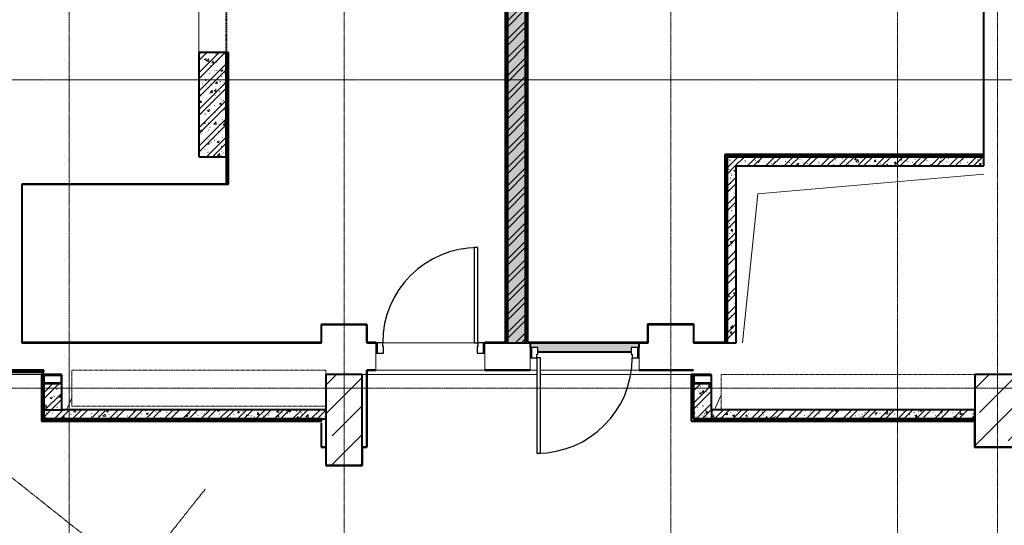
# Model space of a CAD drawing. Header units: millimetres. Extents: x -111 to 116289, y -9307 to 73893.
# Tile 74 of 128: x 45998 to 56848, y 34902 to 40476. Entities that reach past the tile are written whole.
import ezdxf

# ---------------------------------------------------------------- set-up
doc = ezdxf.new("R2010")
doc.units = ezdxf.units.MM
for name, pattern in [('ADSK_Линия сетки', [25, 20, -2.5, 0, -2.5]), ('ADSK_Линия сетки_2_', [25, 20, -2.5, 0, -2.5]), ('ADSK_Невидимые', [5, 3, -2]), ('ADSK_Невидимые_2_', [5, 3, -2]), ('ADSK_Штриховая_ш3 п1_5', [4.5, 3, -1.5]), ('Штрих_3_1_5_', [4.5, 3, -1.5]), ('Штрихпунктир 15 х 2 х 2 мм', [19, 15, -2, 0, -2])]:
    doc.linetypes.add(name, pattern=pattern)
doc.layers.add('_Разделитель помещений_', color=4, linetype='ADSK_Штриховая_ш3 п1_5', lineweight=40, true_color=0x00ffff)
for name, color, linetype, lineweight in [('Двери', 7, 'Continuous', 18), ('Каркас_Импост', 7, 'Continuous', 30), ('Монтажный зазор', 7, 'Continuous', 30), ('Несущие колонны', 7, 'Continuous', 18), ('Обобщенные модели', 7, 'ADSK_Невидимые_2_', 18), ('Оборудование', 7, 'Continuous', 18), ('Оси', 7, 'Continuous', 9), ('Панель', 7, 'Continuous', 30), ('Перекрытия', 7, 'Continuous', 18), ('Стены разрез', 7, 'Continuous', 40), ('Стены штриховка', 7, 'Continuous', 40)]:
    doc.layers.add(name, color=color, linetype=linetype, lineweight=lineweight)
pattern_1 = [(50, (0, 0), (218.6211678, -19.1267987), [22.86, -251.46]), (355, (0, 0), (-42.2918743, 229.2684153), [18.288, -201.168]), (100.451, (18.22, -1.6), (176.3310746, 210.139632), [19.428, -213.708]), (46.184, (0, 60.96), (325.29495, -50.4516404), [34.29, -377.19]), (96.636, (27.1, 56.76), (284.8830085, 296.912656), [29.142, -320.562]), (351.184, (0, 60.96), (284.8858166, 296.910704), [27.432, -301.752]), (21, (30.48, 45.72), (181.9375257, -122.7183205), [22.86, -251.46]), (326, (30.48, 45.72), (74.1622266, 221.0261817), [18.288, -201.168]), (71.451, (45.64, 35.5), (256.100348, 98.305262), [19.428, -213.708]), (37.5, (0, 0), (3.70638957, 101.46589536), [3.353, -195.377, 3.353, -200.863, -201.93]), (37.5, (0, 0), (3.70638957, 101.46589536), [-402.946, 3.353, -198.577]), (7.5, (0, 0), (80.18357624, 120.2165259), [3.353, -113.081, 3.353, -190.805, -76.962]), (7.5, (0, 0), (80.18357624, 120.2165259), [-310.591, 3.353, -73.609]), (327.5, (-67.97, 0), (162.70864647, -6.87497134), [3.353, -72.847, 3.353, -234.391, -315.468]), (327.5, (-67.97, 0), (162.70864647, -6.87497134), [-313.944, 3.353, -312.115]), (317.5, (-98.45, 0), (177.7546761, 30.511831), [3.353, -95.707, 3.353, -154.534, -224.028]), (317.5, (-98.45, 0), (177.7546761, 30.511831), [-256.946, 3.353, -220.675])]
pattern_2 = [(45, (0, 0), (-101.0278814, 101.0278814), []), (45, (67.35, 0), (-101.0278814, 101.0278814), [])]
pattern_3 = [(0, (0, 0), (406.4, 101.6), [33.528, -271.272, 33.528, -271.272, -1625.6]), (0, (0, 0), (406.4, 101.6), [-609.6, 33.528, -576.072, 33.528, -271.272, -711.2]), (0, (0, 0), (406.4, 101.6), [-1524, 33.528, -169.672, 33.528, -474.472]), (120, (152.4, 50.8), (-291.188181, 301.1527241), [33.528, -271.272, 33.528, -271.272, -1625.6]), (120, (152.4, 50.8), (-291.188181, 301.1527241), [-609.6, 33.528, -576.072, 33.528, -271.272, -711.2]), (120, (152.4, 50.8), (-291.188181, 301.1527241), [-1524, 33.528, -169.672, 33.528, -474.472]), (240, (203.2, 254), (-115.211819, -402.7527241), [33.528, -271.272, 33.528, -271.272, -1625.6]), (240, (203.2, 254), (-115.211819, -402.7527241), [-609.6, 33.528, -576.072, 33.528, -271.272, -711.2]), (240, (203.2, 254), (-115.211819, -402.7527241), [-1524, 33.528, -169.672, 33.528, -474.472])]

# ---------------------------------------------------------------- blocks, each defined once
blk = doc.blocks.new('A_MEQ_OpeningShaft-Rectangular - КДУ-2727000-Оборудование_B2_-11_400__На лист секция 5_-11_400')
at = {"layer": 'Обобщенные модели', "color": 253, "linetype": 'ADSK_Невидимые', "true_color": 0xaaaaaa}
for p, q in [((2800, 0), (0, 0)), ((0, 0), (0, -400)), ((2800, -50), (2800, 0)), ((0, -400), (2800, -400))]:
    blk.add_line(p, q, dxfattribs=at)
blk = doc.blocks.new('A_MEQ_OpeningShaft-Rectangular - ОВ-2726996-Оборудование_B2_-11_400__На лист секция 5_-11_400')
at = {"layer": 'Обобщенные модели', "color": 253, "linetype": 'ADSK_Невидимые', "true_color": 0xaaaaaa}
for p, q in [((2800, -400), (2800, -10)), ((4, -400), (2800, -400))]:
    blk.add_line(p, q, dxfattribs=at)
blk = doc.blocks.new('101_Дверь_Однопольная - _ПЧ_Мет_1000х2000_Лифтовой холл_EI60_Л-4570722-Оборудование_B2_-11_400__На лист секция 5_-11_400')
at = {"layer": 'Каркас_Импост', "color": 253, "true_color": 0xaaaaaa}
for p, q in [((-525, 150), (-585, 150)), ((-585, 150), (-585, 35)), ((-525, 110), (-525, 150)), ((-515, 110), (-525, 110)), ((-515, 35), (-515, 110)), ((525, 110), (515, 110)), ((515, 110), (515, 35)), ((585, 150), (525, 150)), ((525, 150), (525, 110)), ((585, 35), (585, 150)), ((-585, 35), (-515, 35)), ((515, 35), (585, 35))]:
    blk.add_line(p, q, dxfattribs=at)
at = {"layer": 'Монтажный зазор', "color": 253, "true_color": 0xaaaaaa}
for p, q in [((-585, 150), (-600, 150)), ((-600, 150), (-600, 35)), ((-585, 35), (-585, 150)), ((600, 150), (585, 150)), ((585, 150), (585, 35)), ((600, 35), (600, 150)), ((-600, 35), (-585, 35)), ((585, 35), (600, 35))]:
    blk.add_line(p, q, dxfattribs=at)
at = {"layer": 'Панель', "color": 253, "true_color": 0xaaaaaa}
for p, q in [((525, 1200), (485, 1200)), ((485, 1200), (485, 150)), ((525, 150), (525, 1200)), ((485, 150), (525, 150))]:
    blk.add_line(p, q, dxfattribs=at)
blk.add_arc((525, 150), 1050, 90, 180, dxfattribs=at)
blk = doc.blocks.new('101_Дверь_Однопольная - _ПЧ_Мет_1000х2000_Тех помещения_EI60_Л-4983723-Оборудование_B2_-11_400__На лист секция 5_-11_400')
at = {"layer": 'Каркас_Импост', "color": 253, "true_color": 0xaaaaaa}
for p, q in [((-525, -134), (-585, -134)), ((-585, -134), (-585, -249)), ((-525, -174), (-525, -134)), ((-515, -174), (-525, -174)), ((-515, -249), (-515, -174)), ((525, -174), (515, -174)), ((515, -174), (515, -249)), ((585, -134), (525, -134)), ((525, -134), (525, -174)), ((585, -249), (585, -134)), ((-585, -249), (-515, -249)), ((515, -249), (585, -249))]:
    blk.add_line(p, q, dxfattribs=at)
at = {"layer": 'Монтажный зазор', "color": 253, "true_color": 0xaaaaaa}
for p, q in [((-585, -134), (-600, -134)), ((-600, -134), (-600, -249)), ((-585, -249), (-585, -134)), ((600, -134), (585, -134)), ((585, -134), (585, -249)), ((600, -249), (600, -134)), ((-600, -249), (-585, -249)), ((585, -249), (600, -249))]:
    blk.add_line(p, q, dxfattribs=at)
at = {"layer": 'Панель', "color": 253, "true_color": 0xaaaaaa}
for p, q in [((525, 916), (485, 916)), ((485, 916), (485, -134)), ((525, -134), (525, 916)), ((485, -134), (525, -134))]:
    blk.add_line(p, q, dxfattribs=at)
blk.add_arc((525, -134), 1050, 90, 180, dxfattribs=at)
blk = doc.blocks.new('Труба прямоугольного сечения _ГОСТ 32931-2015_-Колонна - Труба прямоугольная 200x6-V7-Оборудование_B2_-11_400__На лист секция 5_-11_400')
at = {"layer": 'Несущие колонны', "lineweight": 9, "true_color": 0xaaaaaa}
h = blk.add_hatch(dxfattribs=at)
h.set_pattern_fill('FP_6', color=253, style=0, pattern_type=2)
h.set_pattern_definition([(45, (13033219.66, 9294900.3), (-251.447171, 251.447171), []), (45, (13033219.66, 9295281.3), (-251.447171, 251.447171), [])])
h.paths.add_polyline_path([(-88, -50), (88, -50), (96, -46), (100, -38), (100, 38), (96, 46), (88, 50), (-88, 50), (-96, 46), (-100, 38), (-100, -38), (-96, -46)])
h.paths.add_polyline_path([(88, -44), (-88, -44), (-92, -42), (-94, -38), (-94, 38), (-92, 42), (-88, 44), (88, 44), (92, 42), (94, 38), (94, -38), (92, -42)])
at = {"layer": 'Несущие колонны', "color": 253, "lineweight": 40, "true_color": 0xaaaaaa}
for p, q in [((-100, 38), (-100, -38)), ((-94, -38), (-94, 38)), ((88, 50), (-88, 50)), ((-88, 44), (88, 44)), ((94, 38), (94, -38)), ((100, -38), (100, 38)), ((88, -44), (-88, -44)), ((-88, -50), (88, -50))]:
    blk.add_line(p, q, dxfattribs=at)
for centre, radius, start, end in [((-88, 38), 12, 90, 180), ((-88, 38), 6, 90, 180), ((88, 38), 12, 0, 90), ((88, 38), 6, 0, 90), ((-88, -38), 12, 180, 270), ((-88, -38), 6, 180, 270), ((88, -38), 6, 270, 0), ((88, -38), 12, 270, 360)]:
    blk.add_arc(centre, radius, start, end, dxfattribs=at)
blk = doc.blocks.new('Труба прямоугольного сечения _ГОСТ 32931-2015_-Колонна - Труба прямоугольная 200x6-V8-Оборудование_B2_-11_400__На лист секция 5_-11_400')
at = {"layer": 'Несущие колонны', "color": 253, "lineweight": 40, "true_color": 0xaaaaaa}
for p, q in [((-100, 38), (-100, -38)), ((-94, -38), (-94, 38)), ((88, 50), (-88, 50)), ((-88, 44), (88, 44)), ((94, 38), (94, -38)), ((100, -38), (100, 38)), ((88, -44), (-88, -44)), ((-88, -50), (88, -50))]:
    blk.add_line(p, q, dxfattribs=at)
for centre, radius, start, end in [((-88, 38), 12, 90, 180), ((-88, 38), 6, 90, 180), ((88, 38), 12, 0, 90), ((88, 38), 6, 0, 90), ((-88, -38), 12, 180, 270), ((-88, -38), 6, 180, 270), ((88, -38), 6, 270, 0), ((88, -38), 12, 270, 360)]:
    blk.add_arc(centre, radius, start, end, dxfattribs=at)
blk = doc.blocks.new('135_SLK_GD_AR_rvt-1-Оборудование_B2_-11_400__На лист секция 5_-11_400')
at = {"layer": 'Стены разрез', "lineweight": 9, "true_color": 0xaaaaaa}
h = blk.add_hatch(dxfattribs=at)
h.set_pattern_fill('FP_4', color=253, style=0, pattern_type=2)
h.set_pattern_definition(pattern_3)
h.paths.add_polyline_path([(-13028230, -9294498), (-13028210, -9294498), (-13028210, -9284852), (-13028230, -9284852), (-13028230, -9294373)])
h = blk.add_hatch(dxfattribs=at)
h.set_pattern_fill('FP_1', color=253, style=0, pattern_type=2)
h.set_pattern_definition(pattern_1)
h.paths.add_polyline_path([(-13028210, -9294500), (-13028010, -9294500), (-13028010, -9284850), (-13028210, -9284850), (-13028210, -9294373)])
h = blk.add_hatch(dxfattribs=at)
h.set_pattern_fill('FP_2', color=253, style=0, pattern_type=2)
h.set_pattern_definition(pattern_2)
h.paths.add_polyline_path([(-13028210, -9294500), (-13028010, -9294500), (-13028010, -9284850), (-13028210, -9284850), (-13028210, -9294373)])
h = blk.add_hatch(dxfattribs=at)
h.set_pattern_fill('FP_4', color=253, style=0, pattern_type=2)
h.set_pattern_definition(pattern_3)
h.paths.add_polyline_path([(-13027990, -9294500), (-13027990, -9284850), (-13028010, -9284850), (-13028010, -9294500)])
h = blk.add_hatch(dxfattribs=at)
h.set_pattern_fill('FP_4', color=253, style=0, pattern_type=2)
h.set_pattern_definition(pattern_3)
h.paths.add_polyline_path([(-13031310, -9292750), (-13031290, -9292750), (-13031290, -9291300), (-13031310, -9291300)])
h.paths.add_polyline_path([(-13031310, -9289900), (-13031290, -9289900), (-13031290, -9289300), (-13031310, -9289300)])
h.paths.add_polyline_path([(-13031310, -9287900), (-13031290, -9287900), (-13031290, -9286450), (-13031310, -9286450)])
h = blk.add_hatch(dxfattribs=at)
h.set_pattern_fill('FP_1', color=253, style=0, pattern_type=2)
h.set_pattern_definition(pattern_1)
h.paths.add_polyline_path([(-13031310, -9292450), (-13031310, -9291300), (-13031610, -9291300), (-13031610, -9292450)])
h = blk.add_hatch(dxfattribs=at)
h.set_pattern_fill('FP_2', color=253, style=0, pattern_type=2)
h.set_pattern_definition(pattern_2)
h.paths.add_polyline_path([(-13031310, -9292450), (-13031310, -9291300), (-13031610, -9291300), (-13031610, -9292450)])
h = blk.add_hatch(dxfattribs=at)
h.set_pattern_fill('FP_4', color=253, style=0, pattern_type=2)
h.set_pattern_definition(pattern_3)
h.paths.add_polyline_path([(-13025810, -9294500), (-13025790, -9294500), (-13025790, -9292430), (-13025810, -9292430), (-13025810, -9294495)])
h = blk.add_hatch(dxfattribs=at)
h.set_pattern_fill('FP_4', color=253, style=0, pattern_type=2)
h.set_pattern_definition(pattern_3)
h.paths.add_polyline_path([(-13022960, -9292450), (-13022960, -9292430), (-13025790, -9292430), (-13025790, -9292450), (-13024074, -9292450)])
h = blk.add_hatch(dxfattribs=at)
h.set_pattern_fill('FP_1', color=253, style=0, pattern_type=2)
h.set_pattern_definition(pattern_1)
h.paths.add_polyline_path([(-13022960, -9292550), (-13022960, -9292450), (-13025790, -9292450), (-13025790, -9292550), (-13024074, -9292550)])
h = blk.add_hatch(dxfattribs=at)
h.set_pattern_fill('FP_2', color=253, style=0, pattern_type=2)
h.set_pattern_definition(pattern_2)
h.paths.add_polyline_path([(-13022960, -9292550), (-13022960, -9292450), (-13025790, -9292450), (-13025790, -9292550), (-13024074, -9292550)])
h = blk.add_hatch(dxfattribs=at)
h.set_pattern_fill('FP_1', color=253, style=0, pattern_type=2)
h.set_pattern_definition(pattern_1)
h.paths.add_polyline_path([(-13025690, -9294500), (-13025690, -9292550), (-13025790, -9292550), (-13025790, -9294500)])
h = blk.add_hatch(dxfattribs=at)
h.set_pattern_fill('FP_2', color=253, style=0, pattern_type=2)
h.set_pattern_definition(pattern_2)
h.paths.add_polyline_path([(-13025690, -9294500), (-13025690, -9292550), (-13025790, -9292550), (-13025790, -9294500)])
at = {"layer": 'Стены разрез', "lineweight": 18, "true_color": 0xcbcbcb}
blk.add_hatch(color=9, dxfattribs=at).paths.add_polyline_path([(-13026845, -9294600), (-13026845, -9294552), (-13026760, -9294552), (-13026760, -9294500), (-13027960, -9294500), (-13027960, -9294552), (-13027875, -9294552), (-13027875, -9294600), (-13027220, -9294600)])
at = {"layer": 'Стены разрез', "lineweight": 9, "true_color": 0xaaaaaa}
h = blk.add_hatch(dxfattribs=at)
h.set_pattern_fill('FP_4', color=253, style=0, pattern_type=2)
h.set_pattern_definition(pattern_3)
h.paths.add_polyline_path([(-13033320, -9294820), (-13033320, -9294800), (-13033960, -9294800), (-13033960, -9294820), (-13033513, -9294820)])
h.paths.add_polyline_path([(-13035160, -9294820), (-13035160, -9294800), (-13036459, -9294800), (-13036459, -9294820)])
h = blk.add_hatch(dxfattribs=at)
h.set_pattern_fill('FP_4', color=253, style=0, pattern_type=2)
h.set_pattern_definition(pattern_3)
h.paths.add_polyline_path([(-13033320, -9295340), (-13033320, -9294850), (-13033340, -9294850), (-13033340, -9295340)])
h = blk.add_hatch(dxfattribs=at)
h.set_pattern_fill('FP_1', color=253, style=0, pattern_type=2)
h.set_pattern_definition(pattern_1)
h.paths.add_polyline_path([(-13033316, -9295240), (-13033120, -9295240), (-13033120, -9294950), (-13033320, -9294950), (-13033320, -9295240)])
h = blk.add_hatch(dxfattribs=at)
h.set_pattern_fill('FP_2', color=253, style=0, pattern_type=2)
h.set_pattern_definition(pattern_2)
h.paths.add_polyline_path([(-13033316, -9295240), (-13033120, -9295240), (-13033120, -9294950), (-13033320, -9294950), (-13033320, -9295240)])
h = blk.add_hatch(dxfattribs=at)
h.set_pattern_fill('FP_1', color=253, style=0, pattern_type=2)
h.set_pattern_definition(pattern_1)
h.paths.add_polyline_path([(-13025960, -9295340), (-13025960, -9294950), (-13026160, -9294950), (-13026160, -9295340)])
h = blk.add_hatch(dxfattribs=at)
h.set_pattern_fill('FP_2', color=253, style=0, pattern_type=2)
h.set_pattern_definition(pattern_2)
h.paths.add_polyline_path([(-13025960, -9295340), (-13025960, -9294950), (-13026160, -9294950), (-13026160, -9295340)])
h = blk.add_hatch(dxfattribs=at)
h.set_pattern_fill('FP_1', color=253, style=0, pattern_type=2)
h.set_pattern_definition(pattern_1)
h.paths.add_polyline_path([(-13030210, -9295340), (-13030210, -9295240), (-13033320, -9295240), (-13033320, -9295340), (-13030367, -9295340)])
h = blk.add_hatch(dxfattribs=at)
h.set_pattern_fill('FP_2', color=253, style=0, pattern_type=2)
h.set_pattern_definition(pattern_2)
h.paths.add_polyline_path([(-13030210, -9295340), (-13030210, -9295240), (-13033320, -9295240), (-13033320, -9295340), (-13030367, -9295340)])
h = blk.add_hatch(dxfattribs=at)
h.set_pattern_fill('FP_1', color=253, style=0, pattern_type=2)
h.set_pattern_definition(pattern_1)
h.paths.add_polyline_path([(-13023060, -9295340), (-13023060, -9295240), (-13025960, -9295240), (-13025960, -9295340), (-13024074, -9295340)])
h = blk.add_hatch(dxfattribs=at)
h.set_pattern_fill('FP_2', color=253, style=0, pattern_type=2)
h.set_pattern_definition(pattern_2)
h.paths.add_polyline_path([(-13023060, -9295340), (-13023060, -9295240), (-13025960, -9295240), (-13025960, -9295340), (-13024074, -9295340)])
h = blk.add_hatch(dxfattribs=at)
h.set_pattern_fill('FP_4', color=253, style=0, pattern_type=2)
h.set_pattern_definition(pattern_3)
h.paths.add_polyline_path([(-13030260, -9295360), (-13030260, -9295340), (-13033340, -9295340), (-13033340, -9295360), (-13030367, -9295360)])
h = blk.add_hatch(dxfattribs=at)
h.set_pattern_fill('FP_4', color=253, style=0, pattern_type=2)
h.set_pattern_definition(pattern_3)
h.paths.add_polyline_path([(-13023062, -9295360), (-13023062, -9295340), (-13026180, -9295340), (-13026180, -9295360), (-13024074, -9295360)])
at = {"color": 253, "lineweight": 18, "true_color": 0xaaaaaa}
for p, q in [((-13022960, -9292640), (-13025450, -9292858)), ((-13025450, -9292858), (-13025620, -9294500)), ((-13025856, -9295074), (-13025930, -9295240)), ((-13033010, -9295106), (-13033070, -9295240))]:
    blk.add_line(p, q, dxfattribs=at)
at = {"layer": '_Разделитель помещений_', "color": 131, "linetype": 'Штрих_3_1_5_', "true_color": 0xaaffff}
blk.add_line((-13031310, -9289900), (-13031310, -9291300), dxfattribs=at)
at = {"layer": 'Перекрытия', "color": 253, "true_color": 0xaaaaaa}
for p, q in [((-13031610, -9289900), (-13031610, -9291300)), ((-13031310, -9292750), (-13033560, -9292750)), ((-13033560, -9292750), (-13033560, -9294500)), ((-13030260, -9294500), (-13030260, -9294300)), ((-13030260, -9294300), (-13029760, -9294300)), ((-13029760, -9294300), (-13029760, -9294500)), ((-13033560, -9294500), (-13030260, -9294500)), ((-13029760, -9294500), (-13029660, -9294500)), ((-13028575, -9294500), (-13029585, -9294500)), ((-13029585, -9294500), (-13028575, -9294500)), ((-13028460, -9294500), (-13028210, -9294500)), ((-13029660, -9294615), (-13029660, -9294800)), ((-13028460, -9294800), (-13028460, -9294615)), ((-13027960, -9294667), (-13027960, -9294800)), ((-13026760, -9294800), (-13026760, -9294667)), ((-13033345, -9294850), (-13036960, -9294850)), ((-13027885, -9294850), (-13029810, -9294850)), ((-13029660, -9294800), (-13028460, -9294800)), ((-13027960, -9294800), (-13027885, -9294800)), ((-13027845, -9294800), (-13026760, -9294800)), ((-13026185, -9294850), (-13027845, -9294850))]:
    blk.add_line(p, q, dxfattribs=at)
at = {"layer": 'Стены разрез', "color": 253, "true_color": 0xaaaaaa}
for p, q in [((-13028235, -9284852), (-13028235, -9294498)), ((-13028210, -9284850), (-13028210, -9294500)), ((-13028210, -9294498), (-13028210, -9284852)), ((-13027985, -9294495), (-13027985, -9284855)), ((-13022965, -9286799), (-13022965, -9292425)), ((-13022960, -9292425), (-13022960, -9286799)), ((-13031610, -9291300), (-13031610, -9292450)), ((-13031310, -9291300), (-13031610, -9291300)), ((-13031310, -9292450), (-13031310, -9291300)), ((-13031310, -9291300), (-13031310, -9292750)), ((-13031285, -9291300), (-13031310, -9291300)), ((-13031285, -9292750), (-13031285, -9291300)), ((-13031610, -9292450), (-13031310, -9292450)), ((-13025810, -9292425), (-13025815, -9292425)), ((-13025815, -9292425), (-13025815, -9294495)), ((-13025790, -9292425), (-13025810, -9292425)), ((-13022965, -9292425), (-13025790, -9292425)), ((-13025790, -9292450), (-13025790, -9292550)), ((-13025790, -9292550), (-13025790, -9292450)), ((-13022960, -9292450), (-13022960, -9292425)), ((-13022960, -9292550), (-13022960, -9292450)), ((-13025690, -9292550), (-13022960, -9292550)), ((-13025690, -9294500), (-13025690, -9292550)), ((-13031310, -9292750), (-13033560, -9292750)), ((-13033560, -9292750), (-13033560, -9292752)), ((-13033560, -9292752), (-13033560, -9294500)), ((-13033558, -9292752), (-13031290, -9292752)), ((-13033558, -9294498), (-13033558, -9292752)), ((-13031290, -9292752), (-13031285, -9292752)), ((-13031285, -9292752), (-13031285, -9292750)), ((-13030260, -9294298), (-13030262, -9294298)), ((-13030262, -9294298), (-13030262, -9294498)), ((-13029758, -9294298), (-13030260, -9294298)), ((-13030260, -9294498), (-13030260, -9294300)), ((-13030260, -9294300), (-13029760, -9294300)), ((-13029760, -9294300), (-13029760, -9294500)), ((-13029758, -9294300), (-13029758, -9294298)), ((-13029758, -9294498), (-13029758, -9294300)), ((-13026660, -9294295), (-13026665, -9294295)), ((-13026665, -9294295), (-13026665, -9294495)), ((-13026160, -9294295), (-13026660, -9294295)), ((-13026660, -9294500), (-13026660, -9294300)), ((-13026660, -9294300), (-13026160, -9294300)), ((-13026155, -9294295), (-13026160, -9294295)), ((-13026160, -9294300), (-13026160, -9294500)), ((-13026155, -9294495), (-13026155, -9294295)), ((-13033560, -9294500), (-13033558, -9294500)), ((-13030262, -9294498), (-13033558, -9294498)), ((-13033558, -9294500), (-13030260, -9294500)), ((-13030260, -9294500), (-13030260, -9294498)), ((-13029760, -9294500), (-13029758, -9294500)), ((-13029660, -9294498), (-13029758, -9294498)), ((-13029758, -9294500), (-13029660, -9294500)), ((-13029660, -9294500), (-13029660, -9294498)), ((-13028235, -9294498), (-13028460, -9294498)), ((-13028460, -9294498), (-13028460, -9294500)), ((-13028460, -9294500), (-13028235, -9294500)), ((-13028235, -9294500), (-13028210, -9294500)), ((-13028210, -9294500), (-13028210, -9294498)), ((-13028210, -9294500), (-13028010, -9294500)), ((-13028010, -9294500), (-13027985, -9294500)), ((-13026665, -9294495), (-13027985, -9294495)), ((-13027985, -9294500), (-13027960, -9294500)), ((-13027960, -9294500), (-13027960, -9294552)), ((-13026760, -9294552), (-13026760, -9294500)), ((-13026760, -9294500), (-13026665, -9294500)), ((-13026665, -9294500), (-13026660, -9294500)), ((-13026160, -9294500), (-13026155, -9294500)), ((-13025815, -9294495), (-13026155, -9294495)), ((-13026155, -9294500), (-13025810, -9294500)), ((-13025810, -9294500), (-13025790, -9294500)), ((-13025790, -9294495), (-13025790, -9294500)), ((-13025790, -9294500), (-13025690, -9294500)), ((-13027875, -9294600), (-13026845, -9294600)), ((-13033320, -9294800), (-13033960, -9294800)), ((-13033960, -9294825), (-13033320, -9294825)), ((-13033320, -9294850), (-13033345, -9294850)), ((-13033345, -9294850), (-13033345, -9295340)), ((-13033320, -9294825), (-13033320, -9294800)), ((-13033320, -9294862), (-13033320, -9294850)), ((-13029660, -9294800), (-13029760, -9294800)), ((-13029760, -9294800), (-13029760, -9294802)), ((-13029760, -9294802), (-13029760, -9295650)), ((-13029758, -9294802), (-13029660, -9294802)), ((-13029758, -9295652), (-13029758, -9294802)), ((-13029660, -9294802), (-13029660, -9294800)), ((-13027960, -9294800), (-13028460, -9294800)), ((-13028460, -9294800), (-13028460, -9294802)), ((-13028460, -9294802), (-13027960, -9294802)), ((-13027960, -9294802), (-13027960, -9294800)), ((-13026160, -9294800), (-13026760, -9294800)), ((-13026760, -9294800), (-13026760, -9294802)), ((-13026760, -9294802), (-13026160, -9294802)), ((-13026160, -9294850), (-13026185, -9294850)), ((-13026185, -9294850), (-13026185, -9295340)), ((-13026160, -9294802), (-13026160, -9294800)), ((-13026160, -9294862), (-13026160, -9294850)), ((-13033320, -9295340), (-13033320, -9294938)), ((-13033320, -9294950), (-13033320, -9295240)), ((-13033308, -9294950), (-13033320, -9294950)), ((-13033120, -9294950), (-13033132, -9294950)), ((-13033120, -9295240), (-13033120, -9294950)), ((-13026160, -9295340), (-13026160, -9294938)), ((-13026148, -9294950), (-13026160, -9294950)), ((-13026160, -9294950), (-13026160, -9295340)), ((-13025960, -9294950), (-13025972, -9294950)), ((-13025960, -9295240), (-13025960, -9294950)), ((-13033320, -9295240), (-13033320, -9295340)), ((-13030210, -9295240), (-13033120, -9295240)), ((-13023060, -9295240), (-13025960, -9295240)), ((-13023060, -9295340), (-13023060, -9295240)), ((-13033345, -9295340), (-13033345, -9295360)), ((-13033345, -9295360), (-13033345, -9295365)), ((-13033345, -9295365), (-13030260, -9295365)), ((-13033320, -9295340), (-13030210, -9295340)), ((-13030260, -9295340), (-13033320, -9295340)), ((-13030260, -9295385), (-13030262, -9295385)), ((-13030262, -9295385), (-13030262, -9295650)), ((-13030260, -9295365), (-13030260, -9295340)), ((-13030260, -9295650), (-13030260, -9295385)), ((-13026185, -9295340), (-13026185, -9295360)), ((-13026185, -9295360), (-13026185, -9295365)), ((-13026185, -9295365), (-13023062, -9295365)), ((-13026160, -9295340), (-13025960, -9295340)), ((-13023062, -9295340), (-13026160, -9295340)), ((-13025960, -9295340), (-13023060, -9295340)), ((-13023060, -9295340), (-13023062, -9295340)), ((-13023062, -9295365), (-13023062, -9295650)), ((-13023060, -9295650), (-13023060, -9295340)), ((-13030262, -9295650), (-13030262, -9295652)), ((-13030262, -9295652), (-13030212, -9295652)), ((-13030212, -9295650), (-13030260, -9295650)), ((-13030210, -9295650), (-13030212, -9295650)), ((-13030212, -9295652), (-13030212, -9295850)), ((-13029808, -9295650), (-13029810, -9295650)), ((-13029760, -9295650), (-13029808, -9295650)), ((-13029808, -9295852), (-13029808, -9295652)), ((-13029808, -9295652), (-13029760, -9295652)), ((-13029760, -9295652), (-13029758, -9295652)), ((-13023062, -9295650), (-13023062, -9295652)), ((-13023062, -9295652), (-13022558, -9295652)), ((-13022560, -9295650), (-13023060, -9295650)), ((-13030212, -9295850), (-13030212, -9295852)), ((-13030212, -9295852), (-13029810, -9295852)), ((-13029810, -9295852), (-13029808, -9295852))]:
    blk.add_line(p, q, dxfattribs=at)
at = {"layer": 'Стены штриховка', "color": 253, "true_color": 0xaaaaaa}
for p, q in [((-13028230, -9284852), (-13028230, -9294498)), ((-13028010, -9294500), (-13028010, -9284855)), ((-13028010, -9284855), (-13028010, -9294500)), ((-13027990, -9294500), (-13027990, -9284855)), ((-13031290, -9292750), (-13031290, -9291300)), ((-13025810, -9292430), (-13025810, -9294495)), ((-13025810, -9292430), (-13025790, -9292430)), ((-13022960, -9292430), (-13025790, -9292430)), ((-13022960, -9292450), (-13025790, -9292450)), ((-13025790, -9292450), (-13022960, -9292450)), ((-13025790, -9292550), (-13025790, -9294495)), ((-13025790, -9294495), (-13025790, -9292550)), ((-13031310, -9292750), (-13031290, -9292750)), ((-13031290, -9292750), (-13031290, -9292752)), ((-13028230, -9294498), (-13028235, -9294498)), ((-13028210, -9294498), (-13028230, -9294498)), ((-13026760, -9294500), (-13027960, -9294500)), ((-13027960, -9294500), (-13026760, -9294500)), ((-13025810, -9294495), (-13025810, -9294500)), ((-13025790, -9294500), (-13025790, -9294495)), ((-13033960, -9294820), (-13033320, -9294820)), ((-13033340, -9294850), (-13033340, -9295340)), ((-13026180, -9294850), (-13026180, -9295340)), ((-13033320, -9295240), (-13033120, -9295240)), ((-13025960, -9295240), (-13025960, -9295340)), ((-13033340, -9295360), (-13033340, -9295340)), ((-13033340, -9295360), (-13030260, -9295360)), ((-13026180, -9295360), (-13026180, -9295340)), ((-13026180, -9295360), (-13023062, -9295360)), ((-13023062, -9295360), (-13023062, -9295340))]:
    blk.add_line(p, q, dxfattribs=at)
at = {"layer": 'Двери', "color": 253, "lineweight": 18, "true_color": 0xaaaaaa}
blk.add_blockref('101_Дверь_Однопольная - _ПЧ_Мет_1000х2000_Лифтовой холл_EI60_Л-4570722-Оборудование_B2_-11_400__На лист секция 5_-11_400', (-13029060, -9294650), dxfattribs=at)
at = {"layer": 'Двери', "color": 253, "lineweight": 18, "true_color": 0xaaaaaa, "rotation": 180}
blk.add_blockref('101_Дверь_Однопольная - _ПЧ_Мет_1000х2000_Тех помещения_EI60_Л-4983723-Оборудование_B2_-11_400__На лист секция 5_-11_400', (-13027360, -9294801), dxfattribs=at)
at = {"layer": 'Несущие колонны', "color": 253, "lineweight": 18, "true_color": 0xaaaaaa}
for name, p in [('Труба прямоугольного сечения _ГОСТ 32931-2015_-Колонна - Труба прямоугольная 200x6-V7-Оборудование_B2_-11_400__На лист секция 5_-11_400', (-13033220, -9294900)), ('Труба прямоугольного сечения _ГОСТ 32931-2015_-Колонна - Труба прямоугольная 200x6-V8-Оборудование_B2_-11_400__На лист секция 5_-11_400', (-13026060, -9294900))]:
    blk.add_blockref(name, p, dxfattribs=at)
at = {"layer": 'Оборудование', "color": 253, "lineweight": 18, "true_color": 0xaaaaaa}
blk.add_blockref('A_MEQ_OpeningShaft-Rectangular - КДУ-2727000-Оборудование_B2_-11_400__На лист секция 5_-11_400', (-13033010, -9294800), dxfattribs=at)
at = {"layer": 'Оборудование', "color": 253, "lineweight": 18, "true_color": 0xaaaaaa, "rotation": 180}
blk.add_blockref('A_MEQ_OpeningShaft-Rectangular - ОВ-2726996-Оборудование_B2_-11_400__На лист секция 5_-11_400', (-13023056, -9295250), dxfattribs=at)
blk = doc.blocks.new('Бетон-Прямоугольная-Колонна - CLM_Подземные этажи_В40-400х1000-V88-Оборудование_B2_-11_400__На лист секция 5_-11_400')
at = {"layer": 'Несущие колонны', "lineweight": 9, "true_color": 0xaaaaaa}
h = blk.add_hatch(dxfattribs=at)
h.set_pattern_fill('FP_53', color=253, style=0, pattern_type=2)
h.set_pattern_definition([(45, (13030009.66, 9295350.3), (-314.308964, 314.308964), []), (45, (13030323.97, 9295350.3), (-314.308964, 314.308964), [555.625, -111.125, 3.353, -107.772])])
h.paths.add_polyline_path([(200, -500), (200, 500), (-200, 500), (-200, -500)])
at = {"layer": 'Несущие колонны', "color": 253, "lineweight": 40, "true_color": 0xaaaaaa}
for p, q in [((200, 500), (-200, 500)), ((-200, 500), (-200, -500)), ((200, -500), (200, 500)), ((-200, -500), (200, -500))]:
    blk.add_line(p, q, dxfattribs=at)
blk = doc.blocks.new('135_SLK_GD_KR_rvt-1-Оборудование_B2_-11_400__На лист секция 5_-11_400')
at = {"layer": 'Несущие колонны', "lineweight": 9, "true_color": 0xaaaaaa}
h = blk.add_hatch(dxfattribs=at)
h.set_pattern_fill('FP_8', color=253, style=0, pattern_type=2)
h.set_pattern_definition([(45, (0, 0), (-314.308964, 314.308964), []), (45, (314.3, 0), (-314.308964, 314.308964), [555.625, -111.125, 3.353, -107.772])])
h.paths.add_polyline_path([(-13022560, -9295650), (-13022560, -9294850), (-13023060, -9294850), (-13023060, -9295650)])
at = {"layer": 'Несущие колонны', "color": 253, "lineweight": 40, "true_color": 0xaaaaaa}
for p, q in [((-13022560, -9294850), (-13023060, -9294850)), ((-13023060, -9294850), (-13023060, -9295650)), ((-13023060, -9295650), (-13022560, -9295650))]:
    blk.add_line(p, q, dxfattribs=at)
at = {"layer": 'Оси', "color": 254, "linetype": 'Штрихпунктир 15 х 2 х 2 мм', "true_color": 0xcccccc}
for p, q in [((-13040296, -9290717), (-13019562, -9307210)), ((-13076977, -9291600), (-12975235, -9291600))]:
    blk.add_line(p, q, dxfattribs=at)
at = {"layer": 'Оси', "color": 254, "linetype": 'ADSK_Линия сетки_2_', "true_color": 0xe5e5e5}
blk.add_line((-13031541, -9296115), (-13051434, -9321124), dxfattribs=at)
at = {"layer": 'Несущие колонны', "color": 253, "lineweight": 18, "true_color": 0xaaaaaa}
blk.add_blockref('Бетон-Прямоугольная-Колонна - CLM_Подземные этажи_В40-400х1000-V88-Оборудование_B2_-11_400__На лист секция 5_-11_400', (-13030010, -9295350), dxfattribs=at)
blk = doc.blocks.new('A$Cffbd38bb')
at = {"layer": 'Оси', "color": 253, "linetype": 'ADSK_Линия сетки', "true_color": 0xaaaaaa}
for p, q in [((44737, 800), (44737, 71114)), ((47767, 800), (47767, 71114)), ((51367, 800), (51367, 71114)), ((53867, 800), (53867, 71114)), ((54967, 800), (54967, 71114)), ((106568, 38729), (800, 38729)), ((106568, 35329), (800, 35329))]:
    blk.add_line(p, q, dxfattribs=at)
at = {"lineweight": 5}
for name in ['135_SLK_GD_KR_rvt-1-Оборудование_B2_-11_400__На лист секция 5_-11_400', '135_SLK_GD_AR_rvt-1-Оборудование_B2_-11_400__На лист секция 5_-11_400']:
    blk.add_blockref(name, (13077777, 9330330), dxfattribs=at)

msp = doc.modelspace()

# ---------------------------------------------------------------- block references
msp.add_blockref('A$Cffbd38bb', (1806, 1084))

doc.saveas('drawing.dxf')
